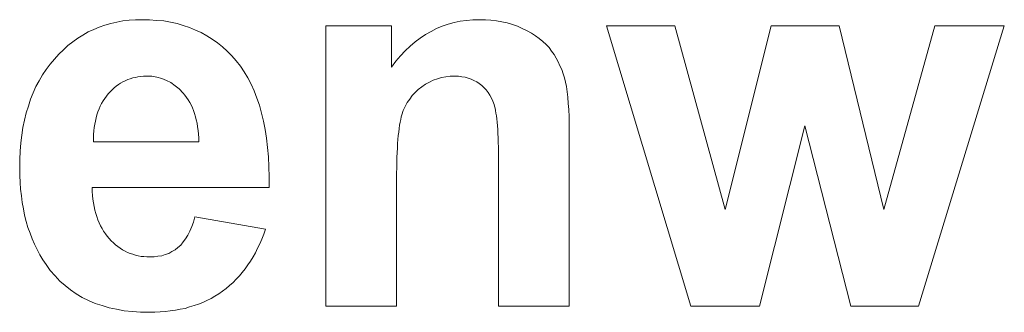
# Model space of a CAD drawing. Extents: x 1101 to 1942, y 41 to 882.
# Tile 28 of 104: x 1244.23 to 1250.59, y 838.59 to 840.48. Entities that reach past the tile are written whole.
import ezdxf

# ---------------------------------------------------------------- set-up
doc = ezdxf.new("R2010")
doc.units = 0
doc.layers.get('0').update_dxf_attribs({"lineweight": 13})
doc.layers.add('Beschriftung', color=7, linetype='Continuous', lineweight=25)

# ---------------------------------------------------------------- blocks, each defined once
blk = doc.blocks.new('Referenz-A03CP7TX1H', base_point=(1202.2632, 90.1338))
at = {"layer": 'Beschriftung', "color": 0, "lineweight": -2}
for p, q in [((1244.7034, 840.4162), (1244.7389, 840.4321)), ((1244.7389, 840.4321), (1244.7762, 840.4441)), ((1244.7762, 840.4441), (1244.8134, 840.456)), ((1244.8134, 840.456), (1244.8526, 840.464)), ((1244.8526, 840.464), (1244.8917, 840.4719)), ((1244.8917, 840.4719), (1244.9328, 840.4759)), ((1244.9328, 840.4759), (1244.9737, 840.4799)), ((1244.9737, 840.4799), (1245.0166, 840.4799)), ((1245.0166, 840.4799), (1245.0647, 840.4799)), ((1245.0647, 840.4799), (1245.1103, 840.4757)), ((1245.1103, 840.4757), (1245.1559, 840.4716)), ((1245.1559, 840.4716), (1245.1989, 840.4632)), ((1245.1989, 840.4632), (1245.2419, 840.4549)), ((1245.2419, 840.4549), (1245.2824, 840.4425)), ((1245.2824, 840.4425), (1245.323, 840.4299)), ((1245.323, 840.4299), (1245.3609, 840.4132)), ((1246.2035, 838.6278), (1246.2035, 840.44)), ((1246.2035, 840.44), (1246.6282, 840.44)), ((1246.6282, 840.44), (1246.6282, 840.1738)), ((1246.9188, 840.4226), (1246.9562, 840.437)), ((1246.9562, 840.437), (1246.9935, 840.4513)), ((1246.9935, 840.4513), (1247.0327, 840.4608)), ((1247.0327, 840.4608), (1247.0719, 840.4704)), ((1247.0719, 840.4704), (1247.1129, 840.4751)), ((1247.1129, 840.4751), (1247.154, 840.4799)), ((1247.154, 840.4799), (1247.1968, 840.4799)), ((1247.1968, 840.4799), (1247.2346, 840.4799)), ((1247.2346, 840.4799), (1247.2708, 840.4764)), ((1247.2708, 840.4764), (1247.3069, 840.4728)), ((1247.3069, 840.4728), (1247.3414, 840.4657)), ((1247.3414, 840.4657), (1247.3759, 840.4585)), ((1247.3759, 840.4585), (1247.4089, 840.4478)), ((1247.4089, 840.4478), (1247.4417, 840.4371)), ((1247.4417, 840.4371), (1247.473, 840.4228)), ((1248.5623, 838.6278), (1248.0164, 840.44)), ((1248.0164, 840.44), (1248.4599, 840.44)), ((1248.4599, 840.44), (1248.7832, 839.2523)), ((1248.7832, 839.2523), (1249.0807, 840.44)), ((1249.0807, 840.44), (1249.5211, 840.44)), ((1249.5211, 840.44), (1249.8085, 839.2523)), ((1249.8085, 839.2523), (1250.1381, 840.44)), ((1250.5879, 840.44), (1250.0341, 838.6278)), ((1250.1381, 840.44), (1250.5879, 840.44)), ((1244.6008, 840.3605), (1244.6344, 840.3804)), ((1244.6344, 840.3804), (1244.668, 840.4003)), ((1244.668, 840.4003), (1244.7034, 840.4162)), ((1245.3609, 840.4132), (1245.399, 840.3965)), ((1245.399, 840.3965), (1245.4344, 840.3757)), ((1245.4344, 840.3757), (1245.4698, 840.3549)), ((1246.814, 840.3604), (1246.8477, 840.3843)), ((1246.8477, 840.3843), (1246.8833, 840.4035)), ((1246.8833, 840.4035), (1246.9188, 840.4226)), ((1247.473, 840.4228), (1247.5043, 840.4085)), ((1247.5043, 840.4085), (1247.5318, 840.3923)), ((1247.5318, 840.3923), (1247.5592, 840.376)), ((1247.5592, 840.376), (1247.5829, 840.3578)), ((1244.5075, 840.2848), (1244.5374, 840.3127)), ((1244.5374, 840.3127), (1244.5691, 840.3366)), ((1244.5691, 840.3366), (1244.6008, 840.3605)), ((1245.4698, 840.3549), (1245.5027, 840.3299)), ((1245.5027, 840.3299), (1245.5356, 840.3049)), ((1245.5356, 840.3049), (1245.5659, 840.2757)), ((1246.7165, 840.2791), (1246.7484, 840.3078)), ((1246.7484, 840.3078), (1246.7802, 840.3365)), ((1246.7802, 840.3365), (1246.814, 840.3604)), ((1247.5829, 840.3578), (1247.6066, 840.3396)), ((1247.6066, 840.3396), (1247.6264, 840.3194)), ((1247.6264, 840.3194), (1247.6463, 840.2992)), ((1244.4496, 840.2251), (1244.4776, 840.2569)), ((1244.4776, 840.2569), (1244.5075, 840.2848)), ((1245.5659, 840.2757), (1245.5963, 840.2465)), ((1245.5963, 840.2465), (1245.6241, 840.2131)), ((1246.6564, 840.2121), (1246.6864, 840.2456)), ((1246.6864, 840.2456), (1246.7165, 840.2791)), ((1247.6463, 840.2992), (1247.6624, 840.277)), ((1247.6624, 840.277), (1247.6784, 840.2548)), ((1247.6784, 840.2548), (1247.692, 840.2312)), ((1244.3971, 840.1583), (1244.4216, 840.1932)), ((1244.4216, 840.1932), (1244.4496, 840.2251)), ((1245.6241, 840.2131), (1245.6519, 840.1798)), ((1245.6519, 840.1798), (1245.6761, 840.142)), ((1246.6282, 840.1738), (1246.6564, 840.2121)), ((1247.692, 840.2312), (1247.7057, 840.2075)), ((1247.7057, 840.2075), (1247.7168, 840.1823)), ((1247.7168, 840.1823), (1247.7279, 840.1572)), ((1244.3515, 840.0855), (1244.3726, 840.1234)), ((1244.3726, 840.1234), (1244.3971, 840.1583)), ((1244.9898, 840.1106), (1244.9727, 840.107)), ((1245.0076, 840.1123), (1244.9898, 840.1106)), ((1245.0255, 840.1141), (1245.0076, 840.1123)), ((1245.0441, 840.1141), (1245.0255, 840.1141)), ((1245.079, 840.1141), (1245.0441, 840.1141)), ((1245.1112, 840.1073), (1245.079, 840.1141)), ((1245.6761, 840.142), (1245.7003, 840.1042)), ((1246.9795, 840.1098), (1246.9515, 840.1055)), ((1247.0076, 840.1141), (1246.9795, 840.1098)), ((1247.0373, 840.1141), (1247.0076, 840.1141)), ((1247.0604, 840.1141), (1247.0373, 840.1141)), ((1247.0818, 840.111), (1247.0604, 840.1141)), ((1247.1033, 840.1081), (1247.0818, 840.111)), ((1247.7279, 840.1572), (1247.7367, 840.1305)), ((1247.7367, 840.1305), (1247.7454, 840.1039)), ((1244.313, 840.0065), (1244.3305, 840.0475)), ((1244.3305, 840.0475), (1244.3515, 840.0855)), ((1244.8495, 840.0498), (1244.8357, 840.039)), ((1244.8632, 840.0605), (1244.8495, 840.0498)), ((1244.8778, 840.0694), (1244.8632, 840.0605)), ((1244.8924, 840.0784), (1244.8778, 840.0694)), ((1244.9078, 840.0855), (1244.8924, 840.0784)), ((1244.9233, 840.0927), (1244.9078, 840.0855)), ((1244.9395, 840.098), (1244.9233, 840.0927)), ((1244.9557, 840.1034), (1244.9395, 840.098)), ((1244.9727, 840.107), (1244.9557, 840.1034)), ((1245.1435, 840.1005), (1245.1112, 840.1073)), ((1245.1731, 840.087), (1245.1435, 840.1005)), ((1245.2027, 840.0734), (1245.1731, 840.087)), ((1245.2298, 840.0532), (1245.2027, 840.0734)), ((1245.2567, 840.0328), (1245.2298, 840.0532)), ((1245.7003, 840.1042), (1245.7209, 840.062)), ((1245.7209, 840.062), (1245.7414, 840.0197)), ((1246.8247, 840.0458), (1246.8012, 840.0287)), ((1246.8482, 840.0629), (1246.8247, 840.0458)), ((1246.8733, 840.0757), (1246.8482, 840.0629)), ((1246.8983, 840.0885), (1246.8733, 840.0757)), ((1246.9249, 840.0971), (1246.8983, 840.0885)), ((1246.9515, 840.1055), (1246.9249, 840.0971)), ((1247.1231, 840.1021), (1247.1033, 840.1081)), ((1247.1428, 840.0961), (1247.1231, 840.1021)), ((1247.1609, 840.0872), (1247.1428, 840.0961)), ((1247.179, 840.0782), (1247.1609, 840.0872)), ((1247.1955, 840.0663), (1247.179, 840.0782)), ((1247.2119, 840.0543), (1247.1955, 840.0663)), ((1247.226, 840.04), (1247.2119, 840.0543)), ((1247.7454, 840.1039), (1247.7517, 840.0757)), ((1247.7517, 840.0757), (1247.758, 840.0476)), ((1247.758, 840.0476), (1247.7627, 840.0134)), ((1244.2955, 839.9655), (1244.313, 840.0065)), ((1244.7853, 839.9855), (1244.7748, 839.9699)), ((1244.7975, 839.9998), (1244.7853, 839.9855)), ((1244.8097, 840.0141), (1244.7975, 839.9998)), ((1244.8226, 840.0265), (1244.8097, 840.0141)), ((1244.8357, 840.039), (1244.8226, 840.0265)), ((1245.281, 840.0058), (1245.2567, 840.0328)), ((1245.2932, 839.9921), (1245.281, 840.0058)), ((1245.3039, 839.9771), (1245.2932, 839.9921)), ((1245.7414, 840.0197), (1245.7584, 839.9732)), ((1246.7615, 839.9891), (1246.7455, 839.9664)), ((1246.7813, 840.0089), (1246.7615, 839.9891)), ((1246.8012, 840.0287), (1246.7813, 840.0089)), ((1247.2401, 840.0257), (1247.226, 840.04)), ((1247.252, 840.0089), (1247.2401, 840.0257)), ((1247.2639, 839.9921), (1247.252, 840.0089)), ((1247.2735, 839.973), (1247.2639, 839.9921)), ((1247.7627, 840.0134), (1247.7674, 839.9791)), ((1244.2675, 839.8774), (1244.2815, 839.9215)), ((1244.2815, 839.9215), (1244.2955, 839.9655)), ((1244.7459, 839.9206), (1244.7384, 839.9024)), ((1244.755, 839.9375), (1244.7459, 839.9206)), ((1244.7641, 839.9543), (1244.755, 839.9375)), ((1244.7748, 839.9699), (1244.7641, 839.9543)), ((1245.3147, 839.9619), (1245.3039, 839.9771)), ((1245.3239, 839.9453), (1245.3147, 839.9619)), ((1245.3332, 839.9286), (1245.3239, 839.9453)), ((1245.341, 839.9104), (1245.3332, 839.9286)), ((1245.7584, 839.9732), (1245.7752, 839.9265)), ((1245.7752, 839.9265), (1245.7886, 839.8753)), ((1246.7168, 839.9185), (1246.7044, 839.8931)), ((1246.7293, 839.9439), (1246.7168, 839.9185)), ((1246.7455, 839.9664), (1246.7293, 839.9439)), ((1247.283, 839.9539), (1247.2735, 839.973)), ((1247.2904, 839.9324), (1247.283, 839.9539)), ((1247.294, 839.9216), (1247.2904, 839.9324)), ((1247.2973, 839.9076), (1247.294, 839.9216)), ((1247.7674, 839.9791), (1247.7705, 839.9389)), ((1247.7705, 839.9389), (1247.7738, 839.8986)), ((1244.2569, 839.8303), (1244.2675, 839.8774)), ((1244.7249, 839.8649), (1244.7188, 839.8455)), ((1244.7309, 839.8843), (1244.7249, 839.8649)), ((1244.7384, 839.9024), (1244.7309, 839.8843)), ((1245.3488, 839.8922), (1245.341, 839.9104)), ((1245.3553, 839.8724), (1245.3488, 839.8922)), ((1245.3617, 839.8526), (1245.3553, 839.8724)), ((1245.7886, 839.8753), (1245.8019, 839.8243)), ((1246.6957, 839.8649), (1246.6913, 839.8509)), ((1246.7044, 839.8931), (1246.6957, 839.8649)), ((1247.3004, 839.8936), (1247.2973, 839.9076)), ((1247.3031, 839.8763), (1247.3004, 839.8936)), ((1247.3059, 839.8591), (1247.3031, 839.8763)), ((1247.3082, 839.8386), (1247.3059, 839.8591)), ((1247.7738, 839.8986), (1247.7754, 839.8523)), ((1244.2464, 839.7832), (1244.2569, 839.8303)), ((1244.71, 839.8041), (1244.7071, 839.7822)), ((1244.7145, 839.8248), (1244.71, 839.8041)), ((1244.7188, 839.8455), (1244.7145, 839.8248)), ((1245.3666, 839.8313), (1245.3617, 839.8526)), ((1245.3715, 839.8099), (1245.3666, 839.8313)), ((1245.375, 839.7871), (1245.3715, 839.8099)), ((1245.8019, 839.8243), (1245.8116, 839.7688)), ((1246.6804, 839.7968), (1246.6772, 839.7767)), ((1246.6837, 839.8167), (1246.6804, 839.7968)), ((1246.6875, 839.8338), (1246.6837, 839.8167)), ((1246.6913, 839.8509), (1246.6875, 839.8338)), ((1247.3105, 839.8181), (1247.3082, 839.8386)), ((1247.3123, 839.7943), (1247.3105, 839.8181)), ((1247.3141, 839.7706), (1247.3123, 839.7943)), ((1247.7754, 839.8523), (1247.7769, 839.8059)), ((1247.7769, 839.8059), (1247.7769, 839.7534)), ((1249.2985, 839.7932), (1249.0059, 838.6278)), ((1249.5958, 838.6278), (1249.2985, 839.7932)), ((1244.2324, 839.6829), (1244.2394, 839.7331)), ((1244.2394, 839.7331), (1244.2464, 839.7832)), ((1244.7029, 839.737), (1244.7016, 839.7137)), ((1244.7042, 839.7602), (1244.7029, 839.737)), ((1244.7071, 839.7822), (1244.7042, 839.7602)), ((1245.3785, 839.7641), (1245.375, 839.7871)), ((1245.3806, 839.7396), (1245.3785, 839.7641)), ((1245.3826, 839.7152), (1245.3806, 839.7396)), ((1245.8116, 839.7688), (1245.8213, 839.7133)), ((1246.6717, 839.7305), (1246.6696, 839.7045)), ((1246.6745, 839.7536), (1246.6717, 839.7305)), ((1246.6772, 839.7767), (1246.6745, 839.7536)), ((1247.3155, 839.7436), (1247.3141, 839.7706)), ((1247.3169, 839.7167), (1247.3155, 839.7436)), ((1247.7769, 839.7534), (1247.7769, 838.6278)), ((1244.229, 839.6297), (1244.2324, 839.6829)), ((1244.7016, 839.7137), (1244.7018, 839.6892)), ((1244.7018, 839.6892), (1245.3832, 839.6892)), ((1245.3832, 839.6892), (1245.3826, 839.7152)), ((1245.8213, 839.7133), (1245.8273, 839.6533)), ((1246.6673, 839.6785), (1246.6657, 839.6495)), ((1246.6696, 839.7045), (1246.6673, 839.6785)), ((1247.3178, 839.6864), (1247.3169, 839.7167)), ((1247.3186, 839.6562), (1247.3178, 839.6864)), ((1244.2254, 839.5765), (1244.229, 839.6297)), ((1245.8273, 839.6533), (1245.8333, 839.5933)), ((1246.6641, 839.6205), (1246.663, 839.5886)), ((1246.6657, 839.6495), (1246.6641, 839.6205)), ((1247.3191, 839.6228), (1247.3186, 839.6562)), ((1247.3195, 839.5894), (1247.3191, 839.6228)), ((1244.2254, 839.5202), (1244.2254, 839.5765)), ((1245.8333, 839.5933), (1245.8357, 839.5289)), ((1246.662, 839.5565), (1246.6614, 839.5216)), ((1246.663, 839.5886), (1246.662, 839.5565)), ((1247.3195, 839.5527), (1247.3195, 839.5894)), ((1247.3195, 838.6278), (1247.3195, 839.5527)), ((1244.2254, 839.4732), (1244.2254, 839.5202)), ((1244.2281, 839.4281), (1244.2254, 839.4732)), ((1245.8357, 839.5289), (1245.8382, 839.4646)), ((1246.6614, 839.5216), (1246.6608, 839.4866)), ((1246.6608, 839.4866), (1246.6608, 839.4486)), ((1244.2307, 839.383), (1244.2281, 839.4281)), ((1245.8382, 839.4646), (1245.8369, 839.3957)), ((1246.6608, 839.4486), (1246.6608, 838.6278)), ((1244.2361, 839.3399), (1244.2307, 839.383)), ((1245.8369, 839.3957), (1244.6936, 839.3957)), ((1244.6936, 839.3957), (1244.6942, 839.3691)), ((1244.6942, 839.3691), (1244.6964, 839.344)), ((1244.2414, 839.297), (1244.2361, 839.3399)), ((1244.2494, 839.2559), (1244.2414, 839.297)), ((1244.6964, 839.344), (1244.6986, 839.3188)), ((1244.6986, 839.3188), (1244.7024, 839.2952)), ((1244.7024, 839.2952), (1244.7061, 839.2715)), ((1244.2575, 839.2149), (1244.2494, 839.2559)), ((1244.7061, 839.2715), (1244.7114, 839.2493)), ((1244.7114, 839.2493), (1244.7168, 839.2271)), ((1244.7168, 839.2271), (1244.7237, 839.2064)), ((1244.2681, 839.1759), (1244.2575, 839.2149)), ((1244.2788, 839.1369), (1244.2681, 839.1759)), ((1244.7237, 839.2064), (1244.7306, 839.1857)), ((1244.7306, 839.1857), (1244.739, 839.1665)), ((1244.739, 839.1665), (1244.7475, 839.1472)), ((1245.3369, 839.1416), (1245.3485, 839.1711)), ((1245.3485, 839.1711), (1245.3578, 839.2051)), ((1245.3578, 839.2051), (1245.8134, 839.1251)), ((1244.2921, 839.1), (1244.2788, 839.1369)), ((1244.3055, 839.0629), (1244.2921, 839.1)), ((1244.7475, 839.1472), (1244.7576, 839.1295)), ((1244.7576, 839.1295), (1244.7676, 839.1118)), ((1244.7676, 839.1118), (1244.7793, 839.0954)), ((1244.7793, 839.0954), (1244.7909, 839.0792)), ((1245.3116, 839.0875), (1245.3253, 839.1122)), ((1245.3253, 839.1122), (1245.3369, 839.1416)), ((1245.8023, 839.0923), (1245.7898, 839.0614)), ((1245.8134, 839.1251), (1245.8023, 839.0923)), ((1244.3214, 839.028), (1244.3055, 839.0629)), ((1244.3374, 838.993), (1244.3214, 839.028)), ((1244.7909, 839.0792), (1244.804, 839.0644)), ((1244.804, 839.0644), (1244.8173, 839.0496)), ((1244.8173, 839.0496), (1244.8312, 839.0366)), ((1244.8312, 839.0366), (1244.8452, 839.0237)), ((1245.2657, 839.0228), (1245.2817, 839.0427)), ((1245.2817, 839.0427), (1245.2978, 839.0628)), ((1245.2978, 839.0628), (1245.3116, 839.0875)), ((1245.7773, 839.0305), (1245.7631, 839.0017)), ((1245.7898, 839.0614), (1245.7773, 839.0305)), ((1244.3561, 838.9602), (1244.3374, 838.993)), ((1244.8452, 839.0237), (1244.8601, 839.0126)), ((1244.8601, 839.0126), (1244.8749, 839.0015)), ((1244.8749, 839.0015), (1244.8905, 838.9922)), ((1244.8905, 838.9922), (1244.9062, 838.983)), ((1244.9062, 838.983), (1244.9226, 838.9756)), ((1244.9226, 838.9756), (1244.9391, 838.9682)), ((1244.9391, 838.9682), (1244.9563, 838.9627)), ((1245.1658, 838.9613), (1245.1884, 838.9691)), ((1245.1884, 838.9691), (1245.2087, 838.9805)), ((1245.2087, 838.9805), (1245.2292, 838.992)), ((1245.2292, 838.992), (1245.2474, 839.0074)), ((1245.2474, 839.0074), (1245.2657, 839.0228)), ((1245.749, 838.9727), (1245.7332, 838.9458)), ((1245.7631, 839.0017), (1245.749, 838.9727)), ((1244.3747, 838.9272), (1244.3561, 838.9602)), ((1244.3961, 838.8963), (1244.3747, 838.9272)), ((1244.9563, 838.9627), (1244.9735, 838.9572)), ((1244.9735, 838.9572), (1244.9916, 838.9534)), ((1244.9916, 838.9534), (1245.0097, 838.9497)), ((1245.0097, 838.9497), (1245.0286, 838.9479)), ((1245.0286, 838.9479), (1245.0474, 838.9461)), ((1245.0474, 838.9461), (1245.0671, 838.9461)), ((1245.0671, 838.9461), (1245.094, 838.9461)), ((1245.094, 838.9461), (1245.1186, 838.9498)), ((1245.1186, 838.9498), (1245.1432, 838.9537)), ((1245.1432, 838.9537), (1245.1658, 838.9613)), ((1245.7176, 838.9188), (1245.7002, 838.8938)), ((1245.7332, 838.9458), (1245.7176, 838.9188)), ((1244.4231, 838.8577), (1244.3961, 838.8963)), ((1244.4538, 838.824), (1244.4231, 838.8577)), ((1245.664, 838.8458), (1245.6451, 838.8227)), ((1245.6829, 838.8688), (1245.664, 838.8458)), ((1245.7002, 838.8938), (1245.6829, 838.8688)), ((1244.4845, 838.7902), (1244.4538, 838.824)), ((1244.5188, 838.7613), (1244.4845, 838.7902)), ((1245.604, 838.7806), (1245.582, 838.7614)), ((1245.6245, 838.8017), (1245.604, 838.7806)), ((1245.6451, 838.8227), (1245.6245, 838.8017)), ((1244.5531, 838.7324), (1244.5188, 838.7613)), ((1244.5912, 838.7083), (1244.5531, 838.7324)), ((1245.5363, 838.7252), (1245.5125, 838.7079)), ((1245.5599, 838.7423), (1245.5363, 838.7252)), ((1245.582, 838.7614), (1245.5599, 838.7423)), ((1244.6291, 838.6842), (1244.5912, 838.7083)), ((1244.6707, 838.6649), (1244.6291, 838.6842)), ((1244.7124, 838.6457), (1244.6707, 838.6649)), ((1244.7577, 838.6312), (1244.7124, 838.6457)), ((1245.409, 838.6521), (1245.3808, 838.6414)), ((1245.4356, 838.665), (1245.409, 838.6521)), ((1245.4623, 838.6779), (1245.4356, 838.665)), ((1245.4874, 838.6929), (1245.4623, 838.6779)), ((1245.5125, 838.7079), (1245.4874, 838.6929)), ((1244.803, 838.6167), (1244.7577, 838.6312)), ((1244.852, 838.6071), (1244.803, 838.6167)), ((1244.901, 838.5974), (1244.852, 838.6071)), ((1244.9535, 838.5926), (1244.901, 838.5974)), ((1245.0062, 838.5877), (1244.9535, 838.5926)), ((1245.0624, 838.5877), (1245.0062, 838.5877)), ((1245.0981, 838.5877), (1245.0624, 838.5877)), ((1245.1321, 838.59), (1245.0981, 838.5877)), ((1245.1662, 838.5921), (1245.1321, 838.59)), ((1245.1988, 838.5964), (1245.1662, 838.5921)), ((1245.2314, 838.6006), (1245.1988, 838.5964)), ((1245.2624, 838.6071), (1245.2314, 838.6006)), ((1245.2936, 838.6135), (1245.2624, 838.6071)), ((1245.3231, 838.6222), (1245.2936, 838.6135)), ((1245.3528, 838.6308), (1245.3231, 838.6222)), ((1245.3808, 838.6414), (1245.3528, 838.6308)), ((1246.6608, 838.6278), (1246.2035, 838.6278)), ((1247.7769, 838.6278), (1247.3195, 838.6278)), ((1249.0059, 838.6278), (1248.5623, 838.6278)), ((1250.0341, 838.6278), (1249.5958, 838.6278))]:
    blk.add_line(p, q, dxfattribs=at)

msp = doc.modelspace()

# ---------------------------------------------------------------- block references
at = {"color": 251, "lineweight": 13, "ltscale": 0.13, "true_color": 0x5f5f5f}
msp.add_blockref('Referenz-A03CP7TX1H', (1202.2632, 90.1338), dxfattribs=at)

doc.saveas('drawing.dxf')
